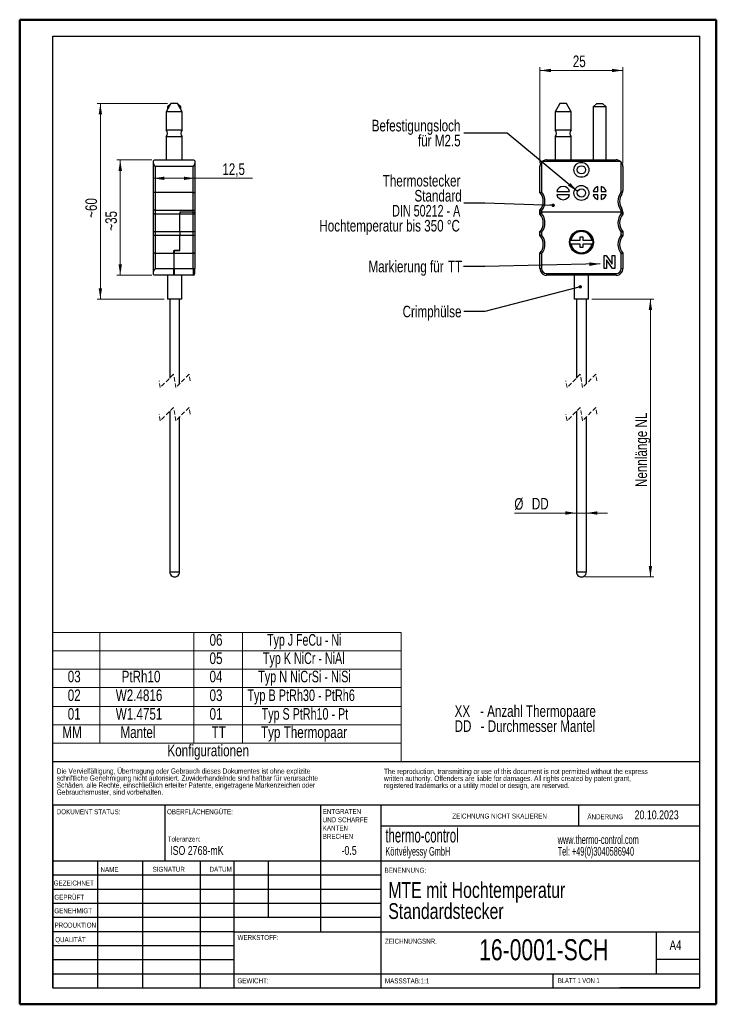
# Model space of a CAD drawing. Header units: millimetres. Extents: x 0 to 210, y 0 to 297.
import ezdxf

# ---------------------------------------------------------------- set-up
doc = ezdxf.new("R2010")
doc.units = ezdxf.units.MM
doc.linetypes.add('HIDDEN', pattern=[1.905, 1.27, -0.635])
doc.styles.add('SLDTEXTSTYLE0', font='TXT', dxfattribs={"width": 0.75})
doc.styles.add('SLDTEXTSTYLE1', font='TXT', dxfattribs={"width": 0.692308})
doc.styles.add('SLDTEXTSTYLE2', font='TXT', dxfattribs={"width": 0.605})
doc.styles.add('SLDTEXTSTYLE3', font='TXT', dxfattribs={"width": 0.683333})
doc.styles.add('SLDTEXTSTYLE4', font='TXT', dxfattribs={"width": 0.691176})
doc.styles.add('SLDTEXTSTYLE5', font='TXT', dxfattribs={"width": 0.697368})
doc.styles.add('SLDTEXTSTYLE6', font='TXT', dxfattribs={"width": 0.7})
doc.dimstyles.new('SLDDIMSTYLE0', dxfattribs={"dimtxt": 3.5, "dimasz": 3.302, "dimexe": 0, "dimexo": 0.0625, "dimgap": 0.875, "dimtad": 1, "dimdec": 0, "dimrnd": 1e-09, "dimzin": 12, "dimdsep": 46, "dimtxsty": 'SLDTEXTSTYLE0', "dimsah": 1, "dimcen": 0.09, "dimadec": 0, "dimazin": 3, "dimtfac": 1, "dimtdec": 0, "dimtofl": 0, "dimtmove": 0, "dimatfit": 3, "dimfxl": 1, "dimfrac": 2, "dimtolj": 1, "dimtzin": 12, "dimarcsym": 0})
doc.dimstyles.new('SLDDIMSTYLE1', dxfattribs={"dimtxt": 3.5, "dimasz": 3.302, "dimexe": 0, "dimexo": 0.0625, "dimgap": 0.875, "dimtad": 1, "dimrnd": 1e-09, "dimzin": 12, "dimdsep": 46, "dimtxsty": 'SLDTEXTSTYLE0', "dimsah": 1, "dimcen": 0.09, "dimadec": 0, "dimazin": 3, "dimtfac": 1, "dimtmove": 0, "dimatfit": 0, "dimfxl": 1, "dimfrac": 2, "dimtolj": 1, "dimtzin": 12, "dimarcsym": 0})
doc.dimstyles.new('SLDDIMSTYLE2', dxfattribs={"dimtxt": 0.18, "dimasz": 1.016, "dimexe": 0, "dimexo": 0.0625, "dimgap": 0, "dimtad": 0, "dimtih": 1, "dimtoh": 1, "dimdec": 0, "dimrnd": 1e-09, "dimzin": 0, "dimdsep": 46, "dimtxsty": 'Standard', "dimblk1": 'DOT', "dimblk2": 'DOT', "dimsah": 1, "dimcen": 0.09, "dimadec": 0, "dimazin": 0, "dimtfac": 1.016, "dimtdec": 0, "dimtofl": 0, "dimtmove": 0, "dimatfit": 3, "dimldrblk": 'DOT', "dimfxl": 1, "dimfrac": 2, "dimtolj": 1, "dimtzin": 0, "dimarcsym": 0})
doc.dimstyles.new('SLDDIMSTYLE3', dxfattribs={"dimtxt": 0.18, "dimasz": 3.302, "dimexe": 0, "dimexo": 0.0625, "dimgap": 0, "dimtad": 0, "dimtih": 1, "dimtoh": 1, "dimdec": 0, "dimrnd": 1e-09, "dimzin": 0, "dimdsep": 46, "dimtxsty": 'Standard', "dimsah": 1, "dimcen": 0.09, "dimadec": 0, "dimazin": 0, "dimtfac": 3.302, "dimtdec": 0, "dimtofl": 0, "dimtmove": 0, "dimatfit": 3, "dimfxl": 1, "dimfrac": 2, "dimtolj": 1, "dimtzin": 0, "dimarcsym": 0})
doc.dimstyles.new('SLDDIMSTYLE4', dxfattribs={"dimtxt": 3.5, "dimasz": 3.302, "dimexe": 0, "dimexo": 0.0625, "dimgap": 0.875, "dimtad": 1, "dimrnd": 1e-09, "dimzin": 12, "dimdsep": 46, "dimtxsty": 'SLDTEXTSTYLE0', "dimsah": 1, "dimcen": 0.09, "dimadec": 0, "dimazin": 3, "dimtfac": 1, "dimtofl": 0, "dimtmove": 0, "dimatfit": 3, "dimfxl": 1, "dimfrac": 2, "dimtolj": 1, "dimtzin": 12, "dimarcsym": 0})
doc.dimstyles.new('SLDDIMSTYLE5', dxfattribs={"dimtxt": 3.5, "dimasz": 3.302, "dimexe": 0, "dimexo": 0.0625, "dimgap": 0.875, "dimtad": 1, "dimdec": 1, "dimrnd": 1e-09, "dimzin": 12, "dimdsep": 46, "dimtxsty": 'SLDTEXTSTYLE0', "dimsah": 1, "dimcen": 0.09, "dimadec": 0, "dimazin": 3, "dimtfac": 1, "dimtdec": 1, "dimtofl": 0, "dimtmove": 0, "dimatfit": 3, "dimfxl": 1, "dimfrac": 2, "dimtolj": 1, "dimtzin": 12, "dimarcsym": 0})

# ---------------------------------------------------------------- blocks, each defined once
blk = doc.blocks.new('SW_TABLEANNOTATION_0')
at = {"color": 0, "linetype": 'Continuous', "lineweight": 18}
for p, q in [((0, 33.37), (0, 27.85)), ((0, 33.37), (14.14, 33.37)), ((14.14, 33.37), (14.14, 27.85)), ((14.14, 33.37), (42.49, 33.37)), ((42.49, 33.37), (42.49, 27.85)), ((42.49, 33.37), (57.15, 33.37)), ((57.15, 33.37), (57.15, 27.85)), ((57.15, 33.37), (104.99, 33.37)), ((104.99, 33.37), (104.99, 27.85)), ((0, 27.85), (0, 22.32)), ((0, 27.85), (14.14, 27.85)), ((14.14, 27.85), (14.14, 22.32)), ((14.14, 27.85), (42.49, 27.85)), ((42.49, 27.85), (42.49, 22.32)), ((42.49, 27.85), (57.15, 27.85)), ((57.15, 27.85), (57.15, 22.32)), ((57.15, 27.85), (104.99, 27.85)), ((104.99, 27.85), (104.99, 22.32)), ((0, 22.32), (0, 16.8)), ((0, 22.32), (14.14, 22.32)), ((14.14, 22.32), (14.14, 16.8)), ((14.14, 22.32), (42.49, 22.32)), ((42.49, 22.32), (42.49, 16.8)), ((42.49, 22.32), (57.15, 22.32)), ((57.15, 22.32), (57.15, 16.8)), ((57.15, 22.32), (104.99, 22.32)), ((104.99, 22.32), (104.99, 16.8)), ((0, 16.8), (0, 11.05)), ((0, 16.8), (14.14, 16.8)), ((14.14, 16.8), (14.14, 11.05)), ((14.14, 16.8), (42.49, 16.8)), ((42.49, 16.8), (42.49, 11.05)), ((42.49, 16.8), (57.15, 16.8)), ((57.15, 16.8), (57.15, 11.05)), ((57.15, 16.8), (104.99, 16.8)), ((104.99, 16.8), (104.99, 11.05)), ((0, 11.05), (0, 5.53)), ((0, 11.05), (14.14, 11.05)), ((14.14, 11.05), (14.14, 5.53)), ((14.14, 11.05), (42.49, 11.05)), ((42.49, 11.05), (42.49, 5.53)), ((42.49, 11.05), (57.15, 11.05)), ((57.15, 11.05), (57.15, 5.53)), ((57.15, 11.05), (104.99, 11.05)), ((104.99, 11.05), (104.99, 5.53)), ((0, 5.53), (0, 0)), ((0, 5.53), (14.14, 5.53)), ((14.14, 5.53), (14.14, 0)), ((14.14, 5.53), (42.49, 5.53)), ((42.49, 5.53), (42.49, 0)), ((42.49, 5.53), (57.15, 5.53)), ((57.15, 5.53), (57.15, 0)), ((57.15, 5.53), (104.99, 5.53)), ((104.99, 5.53), (104.99, 0)), ((0, 0), (0, -5.53)), ((0, 0), (14.14, 0)), ((14.14, 0), (42.49, 0)), ((42.49, 0), (57.15, 0)), ((57.15, 0), (104.99, 0)), ((104.99, 0), (104.99, -5.53)), ((0, -5.53), (14.14, -5.53)), ((14.14, -5.53), (42.49, -5.53)), ((42.49, -5.53), (57.15, -5.53)), ((57.15, -5.53), (104.99, -5.53))]:
    blk.add_line(p, q, dxfattribs=at)
at = {"color": 0, "linetype": 'Continuous', "lineweight": 0, "char_height": 3.5, "attachment_point": 1}
for s, insert, style in [('06', (47.23, 32.86), 'SLDTEXTSTYLE0'), ('Typ J FeCu - Ni', (64.59, 32.86), 'SLDTEXTSTYLE3'), ('05', (47.23, 27.33), 'SLDTEXTSTYLE0'), ('Typ K NiCr - NiAl', (63.32, 27.33), 'SLDTEXTSTYLE4'), ('03', (4.48, 21.81), 'SLDTEXTSTYLE0'), ('PtRh10', (20.72, 21.81), 'SLDTEXTSTYLE0'), ('04', (47.23, 21.81), 'SLDTEXTSTYLE0'), ('Typ N NiCrSi - NiSi', (61.9, 21.81), 'SLDTEXTSTYLE5'), ('02', (4.48, 16.17), 'SLDTEXTSTYLE0'), ('W2.4816', (18.96, 16.17), 'SLDTEXTSTYLE0'), ('03', (47.23, 16.17), 'SLDTEXTSTYLE0'), ('Typ B PtRh30 - PtRh6', (58.63, 16.17), 'SLDTEXTSTYLE6'), ('01', (4.48, 10.54), 'SLDTEXTSTYLE0'), ('W1.4751', (18.96, 10.54), 'SLDTEXTSTYLE0'), ('01', (47.23, 10.54), 'SLDTEXTSTYLE0'), ('Typ S PtRh10 - Pt', (62.94, 10.54), 'SLDTEXTSTYLE4'), ('MM', (2.87, 5.01), 'SLDTEXTSTYLE0'), ('Mantel', (20.38, 5.01), 'SLDTEXTSTYLE0'), ('TT', (47.86, 5.01), 'SLDTEXTSTYLE0'), ('Typ Thermopaar', (62.75, 5.01), 'SLDTEXTSTYLE0'), ('Konfigurationen', (34.54, -0.51), 'SLDTEXTSTYLE0')]:
    blk.add_mtext(s, dxfattribs=dict(at, insert=insert, style=style))
blk = doc.blocks.new('_D')
at = {"color": 7, "linetype": 'Continuous', "lineweight": 0}
for p, q in [((172.57, 212.92), (191.21, 212.92)), ((190.21, 212.92), (190.21, 129.15)), ((170.42, 129.15), (191.21, 129.15))]:
    blk.add_line(p, q, dxfattribs=at)
at = {"color": 7, "linetype": 'Continuous', "lineweight": 18}
for points in [[(190.21, 212.92), (189.7, 209.62), (190.72, 209.62)], [(190.21, 129.15), (190.72, 132.45), (189.7, 132.45)]]:
    blk.add_solid(points, dxfattribs=at)
at = {"color": 7, "linetype": 'Continuous', "lineweight": 18, "insert": (185.7, 156.25), "char_height": 3.5, "attachment_point": 1, "rotation": 90, "style": 'SLDTEXTSTYLE0'}
blk.add_mtext('Nennlänge NL', dxfattribs=at)
blk = doc.blocks.new('_D_1')
at = {"color": 7, "linetype": 'Continuous', "lineweight": 0}
for p, q in [((167.92, 148.41), (149.2, 148.41)), ((167.92, 148.41), (170.92, 148.41)), ((170.92, 148.41), (177.27, 148.41))]:
    blk.add_line(p, q, dxfattribs=at)
at = {"color": 7, "linetype": 'Continuous', "lineweight": 18}
for points in [[(167.92, 148.41), (164.61, 148.92), (164.61, 147.9)], [(170.92, 148.41), (174.22, 147.9), (174.22, 148.92)]]:
    blk.add_solid(points, dxfattribs=at)
at = {"color": 7, "linetype": 'Continuous', "lineweight": 18, "char_height": 3.5, "attachment_point": 1, "style": 'SLDTEXTSTYLE0'}
for s, insert in [('%%c', (149.2, 152.92)), ('DD', (154.48, 152.98))]:
    blk.add_mtext(s, dxfattribs=dict(at, insert=insert))
blk = doc.blocks.new('_D_2')
at = {"color": 7, "linetype": 'Continuous', "lineweight": 0}
for p, q in [((156.92, 253.92), (156.92, 282.9)), ((181.92, 253.92), (181.92, 282.9)), ((181.92, 281.9), (156.92, 281.9))]:
    blk.add_line(p, q, dxfattribs=at)
at = {"color": 7, "linetype": 'Continuous', "lineweight": 18}
for points in [[(156.92, 281.9), (160.22, 281.39), (160.22, 282.41)], [(181.92, 281.9), (178.61, 282.41), (178.61, 281.39)]]:
    blk.add_solid(points, dxfattribs=at)
at = {"color": 7, "linetype": 'Continuous', "lineweight": 18, "insert": (166.82, 286.41), "char_height": 3.5, "attachment_point": 1, "style": 'SLDTEXTSTYLE0'}
blk.add_mtext('25', dxfattribs=at)
blk = doc.blocks.new('_Dot')
at = {"color": 0, "linetype": 'ByBlock', "lineweight": -2}
blk.add_line((-0.5, 0), (-1, 0), dxfattribs=at)
at = {"color": 0, "linetype": 'ByBlock', "const_width": 0.5}
blk.add_lwpolyline([(-0.25, 0, 1), (0.25, 0, 1)], format="xyb", close=True, dxfattribs=at)
blk = doc.blocks.new('_D_3')
at = {"color": 7, "linetype": 'Continuous', "lineweight": 0}
for p, q in [((44.63, 271.92), (23.39, 271.92)), ((24.39, 271.92), (24.39, 212.92)), ((43.64, 212.92), (23.39, 212.92))]:
    blk.add_line(p, q, dxfattribs=at)
at = {"color": 7, "linetype": 'Continuous', "lineweight": 18}
for points in [[(24.39, 271.92), (23.88, 268.62), (24.9, 268.62)], [(24.39, 212.92), (24.9, 216.23), (23.88, 216.23)]]:
    blk.add_solid(points, dxfattribs=at)
at = {"color": 7, "linetype": 'Continuous', "lineweight": 18, "insert": (19.88, 237.44), "char_height": 3.5, "attachment_point": 1, "rotation": 90, "style": 'SLDTEXTSTYLE0'}
blk.add_mtext('~60', dxfattribs=at)
blk = doc.blocks.new('_D_4')
at = {"color": 7, "linetype": 'Continuous', "lineweight": 0}
for q in [(40.39, 249.37), (70.21, 249.37)]:
    blk.add_line((52.89, 249.37), q, dxfattribs=at)
at = {"color": 7, "linetype": 'Continuous', "lineweight": 18}
for points in [[(40.39, 249.37), (43.69, 248.86), (43.69, 249.87)], [(52.89, 249.37), (49.59, 249.87), (49.59, 248.86)]]:
    blk.add_solid(points, dxfattribs=at)
at = {"color": 7, "linetype": 'Continuous', "lineweight": 18, "insert": (61.16, 253.88), "char_height": 3.5, "attachment_point": 1, "style": 'SLDTEXTSTYLE0'}
blk.add_mtext('12,5', dxfattribs=at)
blk = doc.blocks.new('_D_5')
at = {"color": 7, "linetype": 'Continuous', "lineweight": 0}
for p, q in [((39.89, 254.92), (29.39, 254.92)), ((30.39, 254.92), (30.39, 220.12)), ((39.89, 220.12), (29.39, 220.12))]:
    blk.add_line(p, q, dxfattribs=at)
at = {"color": 7, "linetype": 'Continuous', "lineweight": 18}
for points in [[(30.39, 254.92), (29.88, 251.62), (30.9, 251.62)], [(30.39, 220.12), (30.9, 223.43), (29.88, 223.43)]]:
    blk.add_solid(points, dxfattribs=at)
at = {"color": 7, "linetype": 'Continuous', "lineweight": 18, "insert": (25.88, 233.56), "char_height": 3.5, "attachment_point": 1, "rotation": 90, "style": 'SLDTEXTSTYLE0'}
blk.add_mtext('~35', dxfattribs=at)

msp = doc.modelspace()

# ---------------------------------------------------------------- linework, layer by layer
at = {"color": 7, "linetype": 'Continuous', "lineweight": 50}
for p, q in [((0.079, 0.215), (0.079, 297.215)), ((0.079, 297.215), (210.079, 297.215)), ((210.079, 0.215), (210.079, 297.215)), ((210.079, 292.215), (210.079, 297.215)), ((0.079, 0.215), (210.079, 0.215))]:
    msp.add_line(p, q, dxfattribs=at)
at = {"color": 7, "linetype": 'Continuous', "lineweight": 25}
for p, q in [((10.079, 292.215), (205.079, 292.215)), ((10.079, 5.215), (10.079, 292.215)), ((205.079, 5.215), (205.079, 292.215)), ((45.633, 271.924), (44.19, 269.424)), ((45.447, 271.601), (44.64, 270.924)), ((44.64, 270.924), (44.64, 270.203)), ((45.056, 270.924), (44.64, 270.924)), ((47.646, 271.924), (45.633, 271.924)), ((49.09, 269.424), (47.646, 271.924)), ((48.64, 270.924), (47.833, 271.601)), ((48.64, 270.924), (48.224, 270.924)), ((48.64, 270.203), (48.64, 270.924)), ((162.908, 271.924), (161.465, 269.424)), ((164.922, 271.924), (162.908, 271.924)), ((166.365, 269.424), (164.922, 271.924)), ((174.107, 271.924), (172.915, 270.924)), ((172.915, 270.924), (172.915, 254.924)), ((176.915, 270.924), (172.915, 270.924)), ((174.107, 271.924), (175.723, 271.924)), ((176.915, 270.924), (175.723, 271.924)), ((176.915, 254.924), (176.915, 270.924)), ((44.19, 269.424), (44.19, 263.924)), ((49.09, 269.424), (44.19, 269.424)), ((49.09, 263.924), (49.09, 269.424)), ((161.465, 269.424), (161.465, 263.924)), ((166.365, 269.424), (161.465, 269.424)), ((166.365, 263.924), (166.365, 269.424)), ((49.09, 263.924), (44.19, 263.924)), ((44.19, 261.924), (44.19, 254.924)), ((49.09, 261.924), (44.19, 261.924)), ((49.09, 254.924), (49.09, 261.924)), ((166.365, 263.924), (161.465, 263.924)), ((161.465, 261.924), (161.465, 254.924)), ((166.365, 261.924), (161.465, 261.924)), ((166.365, 254.924), (166.365, 261.924)), ((40.39, 254.246), (40.39, 254.424)), ((40.39, 245.252), (40.39, 254.246)), ((40.89, 254.924), (52.39, 254.924)), ((52.39, 252.924), (40.89, 252.924)), ((40.89, 252.924), (40.89, 245.069)), ((52.39, 245.069), (52.39, 252.924)), ((52.89, 254.424), (52.89, 254.246)), ((52.89, 254.246), (52.89, 245.252)), ((156.915, 245.069), (156.915, 252.924)), ((157.415, 254.246), (157.415, 245.252)), ((181.238, 254.424), (157.592, 254.424)), ((158.915, 254.924), (179.915, 254.924)), ((181.415, 245.252), (181.415, 254.246)), ((181.915, 252.924), (181.915, 245.74)), ((174.415, 245.424), (174.415, 246.86)), ((175.415, 246.86), (175.415, 245.424)), ((40.39, 239.595), (40.39, 245.252)), ((40.89, 245.069), (40.89, 239.778)), ((52.39, 245.069), (40.89, 245.069)), ((52.39, 239.778), (52.39, 245.069)), ((52.89, 245.252), (52.89, 239.595)), ((161.979, 245.424), (165.852, 245.424)), ((165.852, 244.424), (161.979, 244.424)), ((172.979, 245.424), (174.415, 245.424)), ((174.415, 244.424), (172.979, 244.424)), ((174.415, 242.987), (174.415, 244.424)), ((175.415, 245.424), (176.852, 245.424)), ((176.852, 244.424), (175.415, 244.424)), ((175.415, 244.424), (175.415, 242.987)), ((40.39, 238.752), (40.39, 239.595)), ((40.39, 233.095), (40.39, 238.752)), ((40.89, 239.778), (40.89, 238.569)), ((40.89, 239.778), (52.39, 239.778)), ((40.89, 238.569), (40.89, 233.278)), ((48.39, 238.569), (40.89, 238.569)), ((48.39, 239.124), (48.39, 238.569)), ((52.39, 239.124), (48.39, 239.124)), ((48.39, 233.278), (48.39, 238.569)), ((52.39, 238.569), (48.39, 238.569)), ((52.39, 239.124), (52.39, 239.778)), ((52.39, 238.569), (52.39, 239.124)), ((52.39, 239.124), (52.89, 239.124)), ((52.39, 233.278), (52.39, 238.569)), ((52.89, 239.595), (52.89, 239.124)), ((52.89, 239.124), (52.89, 238.752)), ((52.89, 238.752), (52.89, 233.095)), ((156.915, 239.124), (156.915, 239.778)), ((156.915, 238.569), (156.915, 239.124)), ((156.915, 239.124), (157.415, 239.124)), ((157.415, 239.595), (157.415, 239.124)), ((157.415, 239.124), (157.415, 238.752)), ((181.415, 239.124), (157.415, 239.124)), ((181.415, 239.124), (181.415, 239.595)), ((181.415, 238.752), (181.415, 239.124)), ((181.415, 239.124), (181.915, 239.124)), ((181.915, 239.124), (181.415, 239.124)), ((181.915, 239.124), (181.812, 239.739)), ((181.915, 239.124), (181.915, 238.569)), ((40.39, 232.252), (40.39, 233.095)), ((40.39, 226.595), (40.39, 232.252)), ((40.89, 233.278), (40.89, 232.069)), ((40.89, 233.278), (48.39, 233.278)), ((40.89, 232.069), (40.89, 226.778)), ((48.39, 232.069), (40.89, 232.069)), ((48.39, 233.278), (48.39, 232.069)), ((48.39, 233.278), (52.39, 233.278)), ((48.39, 227.624), (48.39, 232.069)), ((52.39, 232.069), (48.39, 232.069)), ((52.39, 232.069), (52.39, 233.278)), ((52.39, 226.778), (52.39, 232.069)), ((52.89, 233.095), (52.89, 232.252)), ((52.89, 232.252), (52.89, 226.595)), ((156.915, 232.069), (156.915, 233.278)), ((157.415, 233.095), (157.415, 232.252)), ((181.415, 232.252), (181.415, 233.095)), ((181.915, 233.278), (181.915, 232.069)), ((166.254, 230.624), (165.951, 230.624)), ((165.951, 229.624), (166.254, 229.624)), ((168.915, 230.624), (166.254, 230.624)), ((166.254, 229.624), (168.915, 229.624)), ((168.915, 231.624), (168.915, 230.624)), ((169.915, 231.624), (168.915, 231.624)), ((168.915, 229.624), (168.915, 228.624)), ((169.915, 230.624), (169.915, 231.624)), ((172.576, 230.624), (169.915, 230.624)), ((169.915, 228.624), (169.915, 229.624)), ((169.915, 229.624), (172.576, 229.624)), ((172.879, 230.624), (172.576, 230.624)), ((172.576, 229.624), (172.879, 229.624)), ((40.39, 220.801), (40.39, 226.595)), ((40.89, 226.778), (40.89, 222.124)), ((40.89, 226.778), (46.69, 226.778)), ((46.59, 227.624), (48.39, 227.624)), ((46.59, 226.778), (46.59, 227.624)), ((46.59, 226.778), (52.39, 226.778)), ((46.59, 226.778), (46.59, 222.124)), ((48.39, 227.624), (46.69, 227.624)), ((46.69, 227.624), (46.69, 226.778)), ((46.69, 222.124), (46.69, 226.778)), ((52.39, 222.124), (52.39, 226.778)), ((52.89, 226.595), (52.89, 222.124)), ((156.915, 222.124), (156.915, 226.778)), ((157.415, 226.595), (157.415, 222.124)), ((168.915, 228.624), (169.915, 228.624)), ((176.274, 222.124), (176.274, 226.124)), ((176.274, 226.124), (176.925, 226.124)), ((176.925, 226.124), (178.736, 223.499)), ((178.736, 226.124), (179.454, 226.124)), ((178.736, 223.499), (178.736, 226.124)), ((179.454, 226.124), (179.454, 222.124)), ((181.415, 222.124), (181.415, 226.595)), ((181.915, 226.778), (181.915, 222.124)), ((176.992, 224.756), (176.992, 222.124)), ((178.807, 222.124), (176.992, 224.756)), ((40.39, 220.624), (40.39, 220.801)), ((40.89, 222.124), (46.69, 222.124)), ((46.69, 220.124), (40.89, 220.124)), ((44.64, 220.124), (44.64, 212.924)), ((46.59, 222.124), (52.39, 222.124)), ((46.59, 220.124), (46.59, 222.124)), ((52.39, 220.124), (46.59, 220.124)), ((46.69, 222.124), (46.69, 220.124)), ((48.94, 212.924), (48.94, 220.124)), ((52.39, 222.124), (52.39, 220.124)), ((52.39, 222.124), (52.89, 222.124)), ((52.89, 220.624), (52.89, 222.124)), ((156.915, 222.124), (157.415, 222.124)), ((158.915, 220.624), (158.915, 220.124)), ((158.915, 220.624), (179.915, 220.624)), ((179.915, 220.124), (158.915, 220.124)), ((167.265, 220.124), (167.265, 212.924)), ((171.565, 212.924), (171.565, 220.124)), ((176.992, 222.124), (176.274, 222.124)), ((179.454, 222.124), (178.807, 222.124)), ((179.915, 220.124), (179.915, 220.624)), ((181.415, 222.124), (181.915, 222.124)), ((46.79, 212.924), (44.64, 212.924)), ((45.29, 212.924), (45.29, 189.084)), ((48.94, 212.924), (46.79, 212.924)), ((48.29, 187.409), (48.29, 212.924)), ((171.565, 212.924), (167.265, 212.924)), ((167.915, 212.924), (167.915, 189.084)), ((170.915, 187.409), (170.915, 212.924)), ((45.29, 179.084), (45.29, 130.645)), ((167.915, 179.084), (167.915, 130.645)), ((48.29, 130.645), (48.29, 177.409)), ((170.915, 130.645), (170.915, 177.409)), ((45.29, 130.645), (46.79, 130.645)), ((46.79, 130.645), (48.29, 130.645)), ((167.915, 130.645), (170.915, 130.645)), ((10.079, 73.5), (205.079, 73.5)), ((10.111, 60.371), (205.079, 60.371)), ((10.111, 60.371), (10.111, 5.121)), ((43.911, 43.371), (43.911, 60.371)), ((90.711, 60.371), (90.711, 22.121)), ((108.911, 60.371), (108.911, 5.121)), ((168.679, 54.09), (168.679, 60.465)), ((205.079, 53.996), (108.911, 53.996)), ((205.079, 43.371), (10.111, 43.371)), ((23.483, 43.371), (23.483, 5.121)), ((37.102, 43.371), (37.102, 5.121)), ((54.51, 43.371), (54.51, 5.121)), ((64.711, 5.121), (64.711, 43.371)), ((75.111, 26.371), (75.111, 43.371)), ((108.911, 39.121), (10.111, 39.121)), ((108.911, 34.871), (10.111, 34.871)), ((108.911, 30.621), (10.111, 30.621)), ((108.911, 26.371), (10.111, 26.371)), ((64.711, 22.121), (10.111, 22.121)), ((64.711, 22.121), (205.079, 22.121)), ((192.079, 9.465), (192.079, 22.215)), ((64.711, 17.871), (10.111, 17.871)), ((64.711, 13.621), (10.111, 13.621)), ((205.079, 13.715), (192.079, 13.715)), ((10.111, 9.371), (205.079, 9.371)), ((160.879, 5.215), (160.879, 9.465)), ((10.079, 5.215), (205.079, 5.215)), ((205.079, 5.215), (180.988, 5.215))]:
    msp.add_line(p, q, dxfattribs=at)
at = {"color": 7, "linetype": 'HIDDEN', "lineweight": 18}
for p, q in [((46.452, 190.247), (42.452, 186.247)), ((47.127, 186.247), (46.452, 190.247)), ((51.127, 190.247), (47.127, 186.247)), ((51.465, 188.247), (51.127, 190.247)), ((169.078, 190.247), (165.078, 186.247)), ((169.753, 186.247), (169.078, 190.247)), ((173.753, 190.247), (169.753, 186.247)), ((174.09, 188.247), (173.753, 190.247)), ((42.452, 186.247), (42.115, 188.247)), ((165.078, 186.247), (164.74, 188.247)), ((42.452, 176.247), (42.115, 178.247)), ((46.452, 180.247), (42.452, 176.247)), ((47.127, 176.247), (46.452, 180.247)), ((51.127, 180.247), (47.127, 176.247)), ((51.465, 178.247), (51.127, 180.247)), ((165.078, 176.247), (164.74, 178.247)), ((169.078, 180.247), (165.078, 176.247)), ((169.753, 176.247), (169.078, 180.247)), ((173.753, 180.247), (169.753, 176.247)), ((174.09, 178.247), (173.753, 180.247))]:
    msp.add_line(p, q, dxfattribs=at)
at = {"color": 7, "linetype": 'Continuous', "lineweight": 25}
for centre, radius in [((169.415, 251.924), 2.25), ((169.415, 251.924), 1.25), ((169.415, 244.953), 2.25), ((169.415, 244.953), 1.25), ((169.415, 230.124), 3.6)]:
    msp.add_circle(centre, radius, dxfattribs=at)
for centre, radius, start, end in [((43.19, 262.924), 1.414, 315.0001, 44.9999), ((50.09, 262.924), 1.414, 135.0001, 224.9999), ((160.465, 262.924), 1.414, 315.00003, 44.99997), ((167.365, 262.924), 1.414, 135.00008, 224.99992), ((158.912, 252.926), 1.996, 131.40131, 138.59568), ((179.918, 252.926), 1.996, 41.40432, 48.59869), ((163.915, 244.924), 2, 14.47822, 165.52178), ((174.915, 244.924), 2, 104.47823, 165.52099), ((174.915, 244.924), 2, 14.47898, 75.5218), ((153.915, 242.424), 4, 318.59029, 41.40971), ((153.915, 242.424), 4.5, 321.05764, 38.94236), ((163.915, 244.924), 2, 194.47712, 345.52288), ((174.915, 244.924), 2, 194.47761, 255.52198), ((174.915, 244.924), 2, 284.47799, 345.52242), ((184.915, 242.424), 4.5, 141.05764, 218.94236), ((184.915, 242.424), 4, 146.44262, 213.55738), ((153.915, 235.924), 4, 318.59029, 41.40971), ((153.915, 235.924), 4.5, 321.05755, 38.94245), ((184.915, 235.924), 4.5, 141.05755, 218.94245), ((184.915, 235.924), 4, 138.59029, 221.40971), ((153.915, 229.424), 4, 318.5904, 41.4096), ((153.915, 229.424), 4.5, 321.05755, 38.94245), ((169.415, 230.124), 3.5, 8.21338, 171.78662), ((169.415, 230.124), 3.2, 8.98928, 171.01072), ((184.915, 229.424), 4.5, 141.05755, 218.94245), ((184.915, 229.424), 4, 138.5904, 221.4096), ((169.415, 230.124), 3.5, 171.78677, 188.21323), ((169.415, 230.124), 3.5, 188.2131, 351.7869), ((169.415, 230.124), 3.2, 188.98928, 351.01072), ((169.415, 230.124), 3.5, 351.78677, 8.21323), ((52.39, 220.624), 0.5, 270.00041, 359.99884), ((158.915, 222.124), 2, 179.99957, 270.00032), ((158.915, 222.124), 1.5, 180.00002, 269.99959), ((179.915, 222.124), 2, 269.99968, 0.00043), ((179.915, 222.124), 1.5, 270.00041, 359.99998), ((46.79, 130.645), 1.5, 179.9996, 0.0004), ((169.415, 130.645), 1.5, 179.9996, 0.0004)]:
    msp.add_arc(centre, radius, start, end, dxfattribs=at)
for points, knots in [([(40.39, 254.424), (40.4, 254.501), (40.425, 254.679), (40.623, 254.876), (40.806, 254.923), (40.888, 254.924), (40.89, 254.924)], [0, 0, 0, 0, 0.29756748, 0.68151319, 0.9948468, 1, 1, 1, 1]), ([(40.89, 252.924), (40.888, 252.926), (40.807, 253.089), (40.646, 253.42), (40.443, 253.851), (40.404, 254.142), (40.39, 254.246)], [0, 0, 0, 0, 0.0062802, 0.3836981, 0.7786394, 1, 1, 1, 1]), ([(52.39, 254.924), (52.391, 254.924), (52.473, 254.923), (52.656, 254.876), (52.854, 254.679), (52.879, 254.501), (52.89, 254.424)], [0, 0, 0, 0, 0.0051532, 0.3184864, 0.7024322, 1, 1, 1, 1]), ([(52.89, 254.246), (52.876, 254.142), (52.837, 253.851), (52.633, 253.42), (52.472, 253.089), (52.391, 252.926), (52.39, 252.924)], [0, 0, 0, 0, 0.2213607, 0.616302, 0.9937198, 1, 1, 1, 1]), ([(157.415, 254.246), (157.336, 254.146), (157.14, 253.897), (156.961, 253.444), (156.915, 253.091), (156.915, 252.926), (156.915, 252.924)], [0, 0, 0, 0, 0.2657378, 0.6571772, 0.9944603, 1, 1, 1, 1]), ([(158.915, 254.924), (158.912, 254.924), (158.748, 254.923), (158.395, 254.878), (157.942, 254.698), (157.693, 254.503), (157.592, 254.424)], [0, 0, 0, 0, 0.00554873, 0.34281377, 0.7342604, 1, 1, 1, 1]), ([(181.238, 254.424), (181.137, 254.503), (180.888, 254.698), (180.436, 254.878), (180.082, 254.923), (179.918, 254.924), (179.915, 254.924)], [0, 0, 0, 0, 0.2657396, 0.6571862, 0.9944513, 1, 1, 1, 1]), ([(181.915, 252.924), (181.915, 252.926), (181.915, 253.091), (181.869, 253.444), (181.69, 253.897), (181.494, 254.146), (181.415, 254.246)], [0, 0, 0, 0, 0.0055397, 0.3428228, 0.7342622, 1, 1, 1, 1]), ([(40.89, 245.069), (40.837, 245.071), (40.737, 245.074), (40.599, 245.101), (40.488, 245.14), (40.413, 245.188), (40.39, 245.234), (40.39, 245.251), (40.39, 245.252)], [0, 0, 0, 0, 0.2808177, 0.5339786, 0.745133, 0.9051064, 0.9966093, 1, 1, 1, 1]), ([(52.39, 245.069), (52.442, 245.071), (52.542, 245.074), (52.68, 245.101), (52.791, 245.14), (52.866, 245.188), (52.889, 245.234), (52.89, 245.251), (52.89, 245.252)], [0, 0, 0, 0, 0.2808169, 0.5339779, 0.7451323, 0.9051064, 0.9966093, 1, 1, 1, 1]), ([(156.915, 245.069), (156.924, 245.073), (156.956, 245.085), (157.027, 245.111), (157.139, 245.153), (157.271, 245.201), (157.367, 245.235), (157.413, 245.251), (157.415, 245.252)], [0, 0, 0, 0, 0.05123, 0.196893, 0.4245745, 0.7232351, 0.9893873, 1, 1, 1, 1]), ([(181.812, 245.108), (181.776, 245.121), (181.69, 245.153), (181.559, 245.201), (181.463, 245.235), (181.417, 245.251), (181.415, 245.252)], [0, 0, 0, 0, 0.2754017, 0.6514868, 0.9866361, 1, 1, 1, 1]), ([(181.582, 244.635), (181.583, 244.636), (181.68, 244.783), (181.747, 244.946), (181.812, 245.108)], [0, 0, 0, 0, 0.0118142, 1, 1, 1, 1]), ([(181.812, 245.108), (181.863, 245.315), (181.915, 245.524), (181.915, 245.738), (181.915, 245.74)], [0, 0, 0, 0, 0.9874883, 1, 1, 1, 1]), ([(40.89, 239.778), (40.837, 239.776), (40.737, 239.773), (40.599, 239.746), (40.488, 239.707), (40.413, 239.66), (40.39, 239.614), (40.39, 239.596), (40.39, 239.595)], [0, 0, 0, 0, 0.2808226, 0.5339865, 0.745134, 0.9051093, 0.9966622, 1, 1, 1, 1]), ([(40.89, 238.569), (40.837, 238.571), (40.737, 238.574), (40.599, 238.601), (40.488, 238.64), (40.413, 238.688), (40.39, 238.734), (40.39, 238.751), (40.39, 238.752)], [0, 0, 0, 0, 0.2808257, 0.5339938, 0.7451542, 0.9051322, 0.9966621, 1, 1, 1, 1]), ([(52.39, 239.778), (52.442, 239.776), (52.542, 239.773), (52.68, 239.746), (52.791, 239.707), (52.866, 239.66), (52.889, 239.614), (52.89, 239.596), (52.89, 239.595)], [0, 0, 0, 0, 0.2808218, 0.5339858, 0.7451333, 0.9051092, 0.9966622, 1, 1, 1, 1]), ([(52.89, 238.752), (52.89, 238.751), (52.889, 238.734), (52.866, 238.688), (52.791, 238.64), (52.68, 238.601), (52.542, 238.574), (52.442, 238.571), (52.39, 238.569)], [0, 0, 0, 0, 0.0033379, 0.0948679, 0.2548465, 0.4660069, 0.7191751, 1, 1, 1, 1]), ([(156.915, 239.778), (156.924, 239.775), (156.956, 239.762), (157.027, 239.736), (157.139, 239.694), (157.271, 239.646), (157.367, 239.612), (157.413, 239.596), (157.415, 239.595)], [0, 0, 0, 0, 0.0512399, 0.1969028, 0.4245746, 0.7232352, 0.9894061, 1, 1, 1, 1]), ([(157.415, 238.752), (157.413, 238.751), (157.367, 238.735), (157.271, 238.701), (157.139, 238.653), (157.027, 238.611), (156.956, 238.585), (156.924, 238.573), (156.915, 238.569)], [0, 0, 0, 0, 0.01059403, 0.27675808, 0.57542148, 0.80310518, 0.94876953, 1, 1, 1, 1]), ([(181.812, 239.739), (181.776, 239.726), (181.69, 239.694), (181.559, 239.646), (181.463, 239.612), (181.417, 239.596), (181.415, 239.595)], [0, 0, 0, 0, 0.2753928, 0.6514825, 0.9866595, 1, 1, 1, 1]), ([(181.915, 238.569), (181.907, 238.573), (181.874, 238.585), (181.803, 238.611), (181.691, 238.653), (181.559, 238.701), (181.463, 238.735), (181.417, 238.751), (181.415, 238.752)], [0, 0, 0, 0, 0.0512305, 0.1968948, 0.4245785, 0.7232419, 0.989406, 1, 1, 1, 1]), ([(181.812, 239.739), (181.746, 239.901), (181.68, 240.064), (181.583, 240.211), (181.582, 240.213)], [0, 0, 0, 0, 0.9881389, 1, 1, 1, 1]), ([(40.89, 233.278), (40.837, 233.276), (40.737, 233.273), (40.599, 233.246), (40.488, 233.207), (40.413, 233.16), (40.39, 233.114), (40.39, 233.096), (40.39, 233.095)], [0, 0, 0, 0, 0.2808208, 0.5339781, 0.7451336, 0.9051079, 0.9966357, 1, 1, 1, 1]), ([(40.89, 232.069), (40.837, 232.071), (40.737, 232.075), (40.599, 232.101), (40.488, 232.14), (40.413, 232.188), (40.39, 232.234), (40.39, 232.251), (40.39, 232.252)], [0, 0, 0, 0, 0.2808202, 0.5339784, 0.7451347, 0.9051095, 0.9966622, 1, 1, 1, 1]), ([(52.89, 233.095), (52.89, 233.096), (52.889, 233.114), (52.866, 233.16), (52.791, 233.207), (52.68, 233.246), (52.542, 233.273), (52.442, 233.276), (52.39, 233.278)], [0, 0, 0, 0, 0.0033643, 0.0948922, 0.2548671, 0.4660226, 0.7191799, 1, 1, 1, 1]), ([(52.89, 232.252), (52.89, 232.251), (52.889, 232.234), (52.866, 232.188), (52.791, 232.14), (52.68, 232.101), (52.542, 232.075), (52.442, 232.071), (52.39, 232.069)], [0, 0, 0, 0, 0.0033378, 0.0948905, 0.254866, 0.4660223, 0.7191805, 1, 1, 1, 1]), ([(157.415, 233.095), (157.413, 233.096), (157.367, 233.112), (157.271, 233.146), (157.139, 233.194), (157.027, 233.236), (156.956, 233.262), (156.924, 233.275), (156.915, 233.278)], [0, 0, 0, 0, 0.0106033, 0.2767648, 0.5754254, 0.803107, 0.9487601, 1, 1, 1, 1]), ([(157.415, 232.252), (157.413, 232.251), (157.367, 232.235), (157.271, 232.201), (157.139, 232.153), (157.027, 232.111), (156.956, 232.085), (156.924, 232.073), (156.915, 232.069)], [0, 0, 0, 0, 0.010594, 0.2767676, 0.5754311, 0.8031149, 0.9487695, 1, 1, 1, 1]), ([(181.915, 233.278), (181.907, 233.275), (181.874, 233.262), (181.803, 233.236), (181.691, 233.194), (181.559, 233.146), (181.463, 233.112), (181.417, 233.096), (181.415, 233.095)], [0, 0, 0, 0, 0.0512399, 0.196893, 0.4245746, 0.7232352, 0.9893967, 1, 1, 1, 1]), ([(181.915, 232.069), (181.907, 232.073), (181.874, 232.085), (181.803, 232.111), (181.691, 232.153), (181.559, 232.201), (181.463, 232.235), (181.417, 232.251), (181.415, 232.252)], [0, 0, 0, 0, 0.0512305, 0.1968851, 0.4245689, 0.7232324, 0.989406, 1, 1, 1, 1]), ([(40.89, 226.778), (40.837, 226.776), (40.737, 226.773), (40.599, 226.746), (40.488, 226.707), (40.413, 226.66), (40.39, 226.614), (40.39, 226.596), (40.39, 226.595)], [0, 0, 0, 0, 0.2808257, 0.5339938, 0.7451542, 0.9051322, 0.9966621, 1, 1, 1, 1]), ([(52.89, 226.595), (52.89, 226.596), (52.889, 226.614), (52.866, 226.66), (52.791, 226.707), (52.68, 226.746), (52.542, 226.773), (52.442, 226.776), (52.39, 226.778)], [0, 0, 0, 0, 0.0033379, 0.0948679, 0.2548465, 0.4660069, 0.7191751, 1, 1, 1, 1]), ([(157.415, 226.595), (157.413, 226.596), (157.367, 226.612), (157.271, 226.646), (157.139, 226.694), (157.027, 226.736), (156.956, 226.762), (156.924, 226.775), (156.915, 226.778)], [0, 0, 0, 0, 0.01059403, 0.27675808, 0.57542148, 0.80310518, 0.94876953, 1, 1, 1, 1]), ([(181.915, 226.778), (181.907, 226.775), (181.874, 226.762), (181.803, 226.736), (181.691, 226.694), (181.559, 226.646), (181.463, 226.612), (181.417, 226.596), (181.415, 226.595)], [0, 0, 0, 0, 0.0512305, 0.1968948, 0.4245785, 0.7232419, 0.989406, 1, 1, 1, 1]), ([(40.39, 220.801), (40.404, 220.905), (40.443, 221.196), (40.646, 221.627), (40.807, 221.958), (40.888, 222.121), (40.89, 222.124)], [0, 0, 0, 0, 0.2213585, 0.6163057, 0.9937105, 1, 1, 1, 1]), ([(40.89, 220.124), (40.888, 220.124), (40.806, 220.124), (40.623, 220.171), (40.425, 220.368), (40.4, 220.546), (40.39, 220.624)], [0, 0, 0, 0, 0.0051532, 0.3184927, 0.7024456, 1, 1, 1, 1])]:
    msp.add_open_spline(points, degree=3, knots=knots, dxfattribs=at)

# ---------------------------------------------------------------- block references
at = {"color": 7, "linetype": 'Continuous', "lineweight": 0}
msp.add_blockref('SW_TABLEANNOTATION_0', (10.079, 79.026), dxfattribs=at)

# ---------------------------------------------------------------- texts
for s, insert, char_height, attachment_point, style in [('Befestigungsloch', (132.941, 267.021), 3.5, 3, 'SLDTEXTSTYLE0'), ('für M2.5', (133.009, 262.496), 3.5, 3, 'SLDTEXTSTYLE0'), ('Thermostecker', (132.926, 250.393), 3.5, 3, 'SLDTEXTSTYLE0'), ('Standard', (133.334, 245.867), 3.5, 3, 'SLDTEXTSTYLE0'), ('DIN 50212 - A', (132.895, 241.341), 3.5, 3, 'SLDTEXTSTYLE1'), ('Hochtemperatur bis 350 °C', (132.788, 236.816), 3.5, 3, 'SLDTEXTSTYLE0'), ('Markierung für', (127.864, 224.516), 3.5, 3, 'SLDTEXTSTYLE0'), ('TT', (133.467, 224.516), 3.5, 3, 'SLDTEXTSTYLE0'), ('Crimphülse', (133.266, 210.941), 3.5, 3, 'SLDTEXTSTYLE0'), ('XX', (131.189, 90.407), 3.5, 1, 'SLDTEXTSTYLE0'), ('- Anzahl Thermopaare', (138.85, 90.407), 3.5, 1, 'SLDTEXTSTYLE0'), ('- Durchmesser Mantel', (139.035, 85.881), 3.5, 1, 'SLDTEXTSTYLE0'), ('DD', (131.189, 85.881), 3.5, 1, 'SLDTEXTSTYLE0'), ('Die Vervielfältigung, Übertragung oder Gebrauch dieses Dokumentes ist ohne explizite', (11.239, 71.365), 1.5875, 1, 'SLDTEXTSTYLE0'), ('The reproduction, transmitting or use of this document is not permitted without the express', (109.889, 71.268), 1.5875, 1, 'SLDTEXTSTYLE0'), ('schriftliche Genehmigung nicht autorisiert. Zuwiderhandelnde sind haftbar für verursachte', (11.239, 69.248), 1.5875, 1, 'SLDTEXTSTYLE0'), ('written authority. Offenders are liable for damages. All rights created by patent grant,', (109.889, 69.151), 1.5875, 1, 'SLDTEXTSTYLE0'), ('Schäden. alle Rechte, einschließlich erteilter Patente, eingetragene Markenzeichen oder', (11.239, 67.131), 1.5875, 1, 'SLDTEXTSTYLE0'), ('registered trademarks or a utility model or design, are reserved.', (109.889, 67.034), 1.5875, 1, 'SLDTEXTSTYLE0'), ('Gebrauchsmuster, sind vorbehalten.', (11.239, 65.015), 1.5875, 1, 'SLDTEXTSTYLE0'), ('OBERFLÄCHENGÜTE:', (44.482, 59.04), 1.5, 1, 'SLDTEXTSTYLE0'), ('DOKUMENT STATUS:', (11.239, 59.04), 1.5, 1, 'SLDTEXTSTYLE0'), ('UND SCHARFE', (91.42, 56.624), 1.5, 1, 'SLDTEXTSTYLE0'), ('ENTGRATEN', (91.42, 59.124), 1.5, 1, 'SLDTEXTSTYLE0'), ('ZEICHNUNG NICHT SKALIEREN', (130.493, 57.748), 1.5, 1, 'SLDTEXTSTYLE0'), ('ÄNDERUNG', (171.206, 57.55), 1.5, 1, 'SLDTEXTSTYLE0'), ('20.10.2023', (185.465, 58.695), 2.6458, 1, 'SLDTEXTSTYLE0'), ('KANTEN', (91.42, 54.124), 1.5, 1, 'SLDTEXTSTYLE0'), ('thermo-control', (110.331, 53.26), 4.23333, 1, 'SLDTEXTSTYLE2'), ('Toleranzen:', (44.693, 50.805), 1.5, 1, 'SLDTEXTSTYLE0'), ('BRECHEN', (91.42, 51.624), 1.5, 1, 'SLDTEXTSTYLE0'), ('www.thermo-control.com', (162.258, 51.214), 2.64583, 1, 'SLDTEXTSTYLE2'), ('ISO 2768-mK', (45.445, 47.942), 2.64583, 1, 'SLDTEXTSTYLE0'), ('-0.5', (97.098, 47.942), 2.6458, 1, 'SLDTEXTSTYLE0'), ('Körtvélyessy GmbH', (110.331, 47.686), 2.64583, 1, 'SLDTEXTSTYLE2'), ('Tel: +49(0)3040586940', (162.258, 47.686), 2.64583, 1, 'SLDTEXTSTYLE2'), ('NAME', (24.433, 41.622), 1.5, 1, 'SLDTEXTSTYLE0'), ('SIGNATUR', (40.144, 41.683), 1.5, 1, 'SLDTEXTSTYLE0'), ('DATUM', (57.326, 41.697), 1.5, 1, 'SLDTEXTSTYLE0'), ('BENENNUNG:', (110.067, 41.399), 1.5, 1, 'SLDTEXTSTYLE0'), ('GEZEICHNET', (10.323, 37.551), 1.5, 1, 'SLDTEXTSTYLE0'), ('MTE mit Hochtemperatur', (111.191, 37.066), 4.7625, 1, 'SLDTEXTSTYLE0'), ('GEPRÜFT', (10.521, 33.275), 1.5, 1, 'SLDTEXTSTYLE0'), ('Standardstecker', (111.191, 30.716), 4.7625, 1, 'SLDTEXTSTYLE0'), ('GENEHMIGT', (10.513, 29.185), 1.5, 1, 'SLDTEXTSTYLE0'), ('PRODUKTION', (10.566, 24.855), 1.5, 1, 'SLDTEXTSTYLE0'), ('QUALITÄT', (10.78, 20.471), 1.5, 1, 'SLDTEXTSTYLE0'), ('WERKSTOFF:', (65.757, 21.107), 1.5, 1, 'SLDTEXTSTYLE0'), ('ZEICHNUNGSNR.', (110.185, 19.99), 1.5, 1, 'SLDTEXTSTYLE0'), ('16-0001-SCH', (158.055, 19.847), 6.35, 2, 'SLDTEXTSTYLE0'), ('A4', (196, 19.515), 2.9104, 1, 'SLDTEXTSTYLE0'), ('GEWICHT:', (65.729, 8.07), 1.4986, 1, 'SLDTEXTSTYLE0'), ('MASSSTAB:1:1', (110.185, 8.021), 1.5, 1, 'SLDTEXTSTYLE0'), ('BLATT 1 VON 1', (162.357, 8.115), 1.5, 1, 'SLDTEXTSTYLE1')]:
    msp.add_mtext(s, dxfattribs=dict(at, insert=insert, char_height=char_height, attachment_point=attachment_point, style=style))

# ---------------------------------------------------------------- dimensions: what is measured, and where the dimension line sits
at = {"color": 7, "linetype": 'Continuous', "lineweight": 18}
for base, p1, p2, dimstyle, picture, middle in [((156.915, 281.9), (181.915, 252.924), (156.915, 252.924), 'SLDDIMSTYLE0', '_D_2', (169.402, 281.9)), ((40.39, 249.366), (52.89, 245.252), (40.39, 245.252), 'SLDDIMSTYLE5', '_D_4', (65.683, 249.366))]:
    dim = msp.add_linear_dim(base=base, p1=p1, p2=p2, dimstyle=dimstyle, dxfattribs=at)
    dim.commit()
    dim.dimension.update_dxf_attribs({"geometry": picture, "text_midpoint": middle, "dimtype": 160})
for base, p1, p2, picture, middle in [((24.39, 212.924), (45.633, 271.924), (44.64, 212.924), '_D_3', (24.39, 241.446)), ((30.39, 220.124), (40.89, 254.924), (40.89, 220.124), '_D_5', (30.39, 237.556))]:
    dim = msp.add_linear_dim(base=base, p1=p1, p2=p2, angle=90, dimstyle='SLDDIMSTYLE4', dxfattribs=at)
    dim.commit()
    dim.dimension.update_dxf_attribs({"geometry": picture, "text_midpoint": middle, "dimtype": 160})
dim = msp.add_linear_dim(base=(190.211, 129.145), p1=(171.565, 212.924), p2=(169.415, 129.145), angle=90, text='Nennlänge NL', dimstyle='SLDDIMSTYLE0', dxfattribs=at)
dim.commit()
dim.dimension.update_dxf_attribs({"geometry": '_D', "text_midpoint": (190.211, 172.358), "dimtype": 160})
dim = msp.add_linear_dim(base=(170.915, 148.411), p1=(167.915, 130.645), p2=(170.915, 130.645), text='%%c<>', dimstyle='SLDDIMSTYLE1', dxfattribs=at)
dim.commit()
dim.dimension.update_dxf_attribs({"geometry": '_D_1', "text_midpoint": (155.308, 148.411), "dimtype": 160})

# ---------------------------------------------------------------- leaders
at = {"color": 7, "linetype": 'Continuous', "lineweight": 0}
for points, dimstyle in [([(168.263, 245.437), (147.055, 262.969), (133.963, 262.969)], 'SLDDIMSTYLE3'), ([(160.903, 241.207), (140.315, 241.851), (133.963, 241.851)], 'SLDDIMSTYLE2'), ([(175.107, 223.556), (140.258, 222.749), (133.908, 222.749)], 'SLDDIMSTYLE3'), ([(169.059, 216.633), (140.313, 209.163), (133.963, 209.163)], 'SLDDIMSTYLE2')]:
    msp.add_leader(points, dimstyle=dimstyle, dxfattribs=at)

doc.saveas('drawing.dxf')
